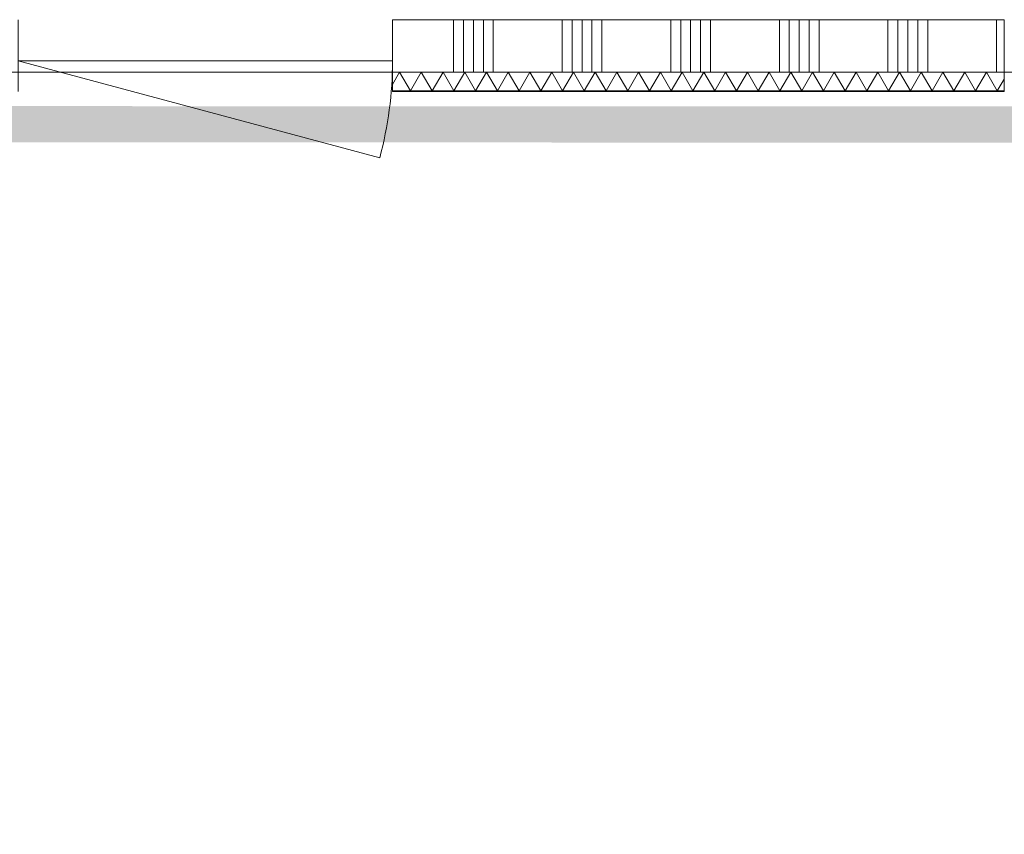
# Model space of a CAD drawing. Header units: millimetres. Extents: x -409 to 257590, y -7854 to 67330.
# Tile 43 of 205: x 40501 to 43221, y 19183 to 21435. Entities that reach past the tile are written whole.
import ezdxf

# ---------------------------------------------------------------- set-up
doc = ezdxf.new("R2010")
doc.units = ezdxf.units.MM
doc.header["$MEASUREMENT"] = 0
for name, color, linetype in [('New_22 NC Binnenwanden', 7, 'Continuous'), ('New_22 NC Binnenwanden Deuren', 7, 'Continuous'), ('New_22 NC Binnenwanden Doorsnede-arcering', 7, 'Continuous'), ('New_22 NC Binnenwanden Laagscheidingslijnen', 7, 'Continuous'), ('New_Info Wandafwerking aanduiding', 7, 'Continuous'), ('New_Info Wandafwerking aanduiding Doorsnede-arcering', 7, 'Continuous'), ('New_Z Ruimtefuncties Zone omranding', 7, 'Continuous')]:
    doc.layers.add(name, color=color, linetype=linetype)

# ---------------------------------------------------------------- blocks, each defined once
blk = doc.blocks.new('*X48')
at = {"layer": 'New_22 NC Binnenwanden Doorsnede-arcering', "color": 254, "linetype": 'Continuous', "lineweight": 0, "true_color": 0xe9ebeb}
for p, q in [((41700, 21435), (41700, 21398.3)), ((41727.4, 21435), (41727.4, 21398.3)), ((41754.9, 21435), (41754.9, 21398.3)), ((41782.3, 21435), (41782.3, 21398.3)), ((41809.7, 21435), (41809.7, 21398.3)), ((42000, 21435), (42000, 21398.3)), ((42027.4, 21435), (42027.4, 21398.3)), ((42054.9, 21435), (42054.9, 21398.3)), ((42082.3, 21435), (42082.3, 21398.3)), ((42109.7, 21435), (42109.7, 21398.3)), ((42300, 21435), (42300, 21398.3)), ((42327.4, 21435), (42327.4, 21398.3)), ((42354.9, 21435), (42354.9, 21398.3)), ((42382.3, 21435), (42382.3, 21398.3)), ((42409.7, 21435), (42409.7, 21398.3)), ((42600, 21435), (42600, 21398.3)), ((42627.4, 21435), (42627.4, 21398.3)), ((42654.9, 21435), (42654.9, 21398.3)), ((42682.3, 21435), (42682.3, 21398.3)), ((42709.7, 21435), (42709.7, 21398.3)), ((42900, 21435), (42900, 21398.3)), ((42927.4, 21435), (42927.4, 21398.3)), ((42954.9, 21435), (42954.9, 21398.3)), ((42982.3, 21435), (42982.3, 21398.3)), ((43009.7, 21435), (43009.7, 21398.3)), ((43200, 21435), (43200, 21398.3)), ((41700, 21398.3), (41700, 21290)), ((41727.4, 21398.3), (41727.4, 21290)), ((41754.9, 21398.3), (41754.9, 21290)), ((41782.3, 21398.3), (41782.3, 21290)), ((41809.7, 21398.3), (41809.7, 21290)), ((42000, 21398.3), (42000, 21290)), ((42027.4, 21398.3), (42027.4, 21290)), ((42054.9, 21398.3), (42054.9, 21290)), ((42082.3, 21398.3), (42082.3, 21290)), ((42109.7, 21398.3), (42109.7, 21290)), ((42300, 21398.3), (42300, 21290)), ((42327.4, 21398.3), (42327.4, 21290)), ((42354.9, 21398.3), (42354.9, 21290)), ((42382.3, 21398.3), (42382.3, 21290)), ((42409.7, 21398.3), (42409.7, 21290)), ((42600, 21398.3), (42600, 21290)), ((42627.4, 21398.3), (42627.4, 21290)), ((42654.9, 21398.3), (42654.9, 21290)), ((42682.3, 21398.3), (42682.3, 21290)), ((42709.7, 21398.3), (42709.7, 21290)), ((42900, 21398.3), (42900, 21290)), ((42927.4, 21398.3), (42927.4, 21290)), ((42954.9, 21398.3), (42954.9, 21290)), ((42982.3, 21398.3), (42982.3, 21290)), ((43009.7, 21398.3), (43009.7, 21290)), ((43200, 21398.3), (43200, 21290))]:
    blk.add_line(p, q, dxfattribs=at)
blk = doc.blocks.new('D2 22')
at = {"layer": 'New_22 NC Binnenwanden Deuren', "color": 1, "linetype": 'Continuous', "lineweight": 0}
for p, q in [((-817, 0), (-27.8, 211.5)), ((817, 0), (27.8, 211.5)), ((-817, 0), (0, 0)), ((817, 0), (0, 0))]:
    blk.add_line(p, q, dxfattribs=at)
at = {"layer": 'New_22 NC Binnenwanden Deuren', "color": 7, "linetype": 'Continuous', "lineweight": 0}
for p, q in [((-817, -25), (-817, -139)), ((-817, -25), (-817, -139)), ((817, -25), (817, -139)), ((817, -25), (817, -139)), ((-817, -139), (-817, -170)), ((817, -139), (817, -170))]:
    blk.add_line(p, q, dxfattribs=at)
at = {"layer": 'New_22 NC Binnenwanden Deuren', "color": 1, "linetype": 'Continuous', "lineweight": 0}
for centre, start, end in [((-817, 0), 0, 15), ((817, 0), 165, 180)]:
    blk.add_arc(centre, 817, start, end, dxfattribs=at)
blk = doc.blocks.new('D1 22_2')
at = {"layer": 'New_22 NC Binnenwanden Deuren', "color": 1, "linetype": 'Continuous', "lineweight": 0}
for q in [(-481.8, 267.6), (-517, 0)]:
    blk.add_line((517, 0), q, dxfattribs=at)
at = {"layer": 'New_22 NC Binnenwanden Deuren', "color": 7, "linetype": 'Continuous', "lineweight": 0}
for p, q in [((-517, 0), (-517, 31)), ((517, 0), (517, 31)), ((-517, -114), (-517, 0)), ((-517, -114), (-517, 0)), ((517, -114), (517, 0)), ((517, -114), (517, 0))]:
    blk.add_line(p, q, dxfattribs=at)
at = {"layer": 'New_22 NC Binnenwanden Deuren', "color": 1, "linetype": 'Continuous', "lineweight": 0}
blk.add_arc((517, 0), 1034, 165, 180, dxfattribs=at)
blk = doc.blocks.new('Wall_3_2', base_point=(33309.9, 21290))
at = {"layer": 'New_22 NC Binnenwanden', "color": 8, "linetype": 'Continuous', "lineweight": 0, "true_color": 0x778488}
for p, q in [((41531.2, 21435), (41531.2, 21321)), ((43221.1, 21435), (43221.1, 21321)), ((41531.2, 21321), (41531.2, 21290)), ((43221.1, 21321), (43221.1, 21290))]:
    blk.add_line(p, q, dxfattribs=at)
at = {"layer": 'New_22 NC Binnenwanden', "color": 8, "linetype": 'Continuous', "lineweight": 0, "true_color": 0x778488, "flags": 128}
for points in [[(43221.1, 21435), (41531.2, 21435)], [(41531.2, 21290), (43221.1, 21290)]]:
    blk.add_lwpolyline(points, dxfattribs=at)
at = {"layer": 'New_22 NC Binnenwanden', "color": 8, "lineweight": 0, "true_color": 0x778488}
blk.add_blockref('*X48', (0, 0), dxfattribs=at)
at = {"layer": 'New_22 NC Binnenwanden Deuren', "color": 1, "linetype": 'Continuous', "lineweight": 0, "xscale": -1, "zscale": 1000}
blk.add_blockref('D2 22', (44038.1, 21460), dxfattribs=at)
at = {"layer": 'New_22 NC Binnenwanden Deuren', "color": 1, "linetype": 'Continuous', "lineweight": 0, "zscale": 1000, "rotation": 180}
blk.add_blockref('D1 22_2', (41014.2, 21321), dxfattribs=at)
blk = doc.blocks.new('*X465')
at = {"layer": 'New_22 NC Binnenwanden Doorsnede-arcering', "color": 254, "linetype": 'Continuous', "lineweight": 0, "true_color": 0xe9ebeb}
for p, q in [((41550.7, 21290), (41531.2, 21256.1)), ((41550.7, 21290), (41580.8, 21238)), ((41610.8, 21290), (41580.8, 21238)), ((41610.8, 21290), (41640.8, 21238)), ((41670.8, 21290), (41640.8, 21238)), ((41670.8, 21290), (41700.9, 21238)), ((41730.9, 21290), (41700.9, 21238)), ((41730.9, 21290), (41760.9, 21238)), ((41790.9, 21290), (41760.9, 21238)), ((41790.9, 21290), (41820.9, 21238)), ((41851, 21290), (41820.9, 21238)), ((41851, 21290), (41881, 21238)), ((41911, 21290), (41881, 21238)), ((41911, 21290), (41941, 21238)), ((41971.1, 21290), (41941, 21238)), ((41971.1, 21290), (42001.1, 21238)), ((42031.1, 21290), (42001.1, 21238)), ((42031.1, 21290), (42061.1, 21238)), ((42091.1, 21290), (42061.1, 21238)), ((42091.1, 21290), (42121.2, 21238)), ((42151.2, 21290), (42121.2, 21238)), ((42151.2, 21290), (42181.2, 21238)), ((42211.2, 21290), (42181.2, 21238)), ((42211.2, 21290), (42241.3, 21238)), ((42271.3, 21290), (42241.3, 21238)), ((42271.3, 21290), (42301.3, 21238)), ((42331.3, 21290), (42301.3, 21238)), ((42331.3, 21290), (42361.3, 21238)), ((42391.4, 21290), (42361.3, 21238)), ((42391.4, 21290), (42421.4, 21238)), ((42451.4, 21290), (42421.4, 21238)), ((42451.4, 21290), (42481.4, 21238)), ((42511.5, 21290), (42481.4, 21238)), ((42511.5, 21290), (42541.5, 21238)), ((42571.5, 21290), (42541.5, 21238)), ((42571.5, 21290), (42601.5, 21238)), ((42631.5, 21290), (42601.5, 21238)), ((42631.5, 21290), (42661.6, 21238)), ((42691.6, 21290), (42661.6, 21238)), ((42691.6, 21290), (42721.6, 21238)), ((42751.6, 21290), (42721.6, 21238)), ((42751.6, 21290), (42781.7, 21238)), ((42811.7, 21290), (42781.7, 21238)), ((42811.7, 21290), (42841.7, 21238)), ((42871.7, 21290), (42841.7, 21238)), ((42871.7, 21290), (42901.7, 21238)), ((42931.8, 21290), (42901.7, 21238)), ((42931.8, 21290), (42961.8, 21238)), ((42991.8, 21290), (42961.8, 21238)), ((42991.8, 21290), (43021.8, 21238)), ((43051.9, 21290), (43021.8, 21238)), ((43051.9, 21290), (43081.9, 21238)), ((43111.9, 21290), (43081.9, 21238)), ((43111.9, 21290), (43141.9, 21238)), ((43171.9, 21290), (43141.9, 21238)), ((43171.9, 21290), (43202, 21238)), ((43221.1, 21271.1), (43202, 21238))]:
    blk.add_line(p, q, dxfattribs=at)
blk = doc.blocks.new('D rechthoekige opening 22_9')
at = {"layer": 'New_22 NC Binnenwanden Deuren', "color": 9, "linetype": 'Continuous', "lineweight": 0}
for p, q in [((-817, 52), (-817, 53)), ((-817, 0), (-817, 52)), ((817, 52), (817, 53)), ((817, 0), (817, 52))]:
    blk.add_line(p, q, dxfattribs=at)
blk = doc.blocks.new('D rechthoekige opening 22_11')
at = {"layer": 'New_22 NC Binnenwanden Deuren', "color": 9, "linetype": 'Continuous', "lineweight": 0}
for p, q in [((-517, 52), (-517, 53)), ((-517, 0), (-517, 52)), ((517, 52), (517, 53)), ((517, 0), (517, 52))]:
    blk.add_line(p, q, dxfattribs=at)
blk = doc.blocks.new('Wall_103_2', base_point=(33603, 21290))
at = {"layer": 'New_22 NC Binnenwanden', "color": 8, "linetype": 'Continuous', "lineweight": 0, "true_color": 0x778488}
for p, q in [((41531.2, 21290), (41531.2, 21238)), ((43221.1, 21290), (43221.1, 21238)), ((41531.2, 21238), (41531.2, 21237)), ((43221.1, 21238), (43221.1, 21237))]:
    blk.add_line(p, q, dxfattribs=at)
at = {"layer": 'New_22 NC Binnenwanden', "color": 8, "linetype": 'Continuous', "lineweight": 0, "true_color": 0x778488, "flags": 128}
for points in [[(43221.1, 21290), (41531.2, 21290)], [(41531.2, 21237), (43221.1, 21237)]]:
    blk.add_lwpolyline(points, dxfattribs=at)
at = {"layer": 'New_22 NC Binnenwanden Laagscheidingslijnen', "color": 8, "linetype": 'Continuous', "lineweight": 0, "true_color": 0x778488}
blk.add_line((41531.2, 21238), (43221.1, 21238), dxfattribs=at)
at = {"layer": 'New_22 NC Binnenwanden', "color": 8, "lineweight": 0, "true_color": 0x778488}
blk.add_blockref('*X465', (0, 0), dxfattribs=at)
at = {"layer": 'New_22 NC Binnenwanden Deuren', "color": 1, "linetype": 'Continuous', "lineweight": 0, "xscale": -1, "zscale": 1000, "rotation": 180}
for name, p in [('D rechthoekige opening 22_11', (41014.2, 21290)), ('D rechthoekige opening 22_9', (44038.1, 21290))]:
    blk.add_blockref(name, p, dxfattribs=at)
blk = doc.blocks.new('Wall_533_2', base_point=(33654.6, 21148.6))
at = {"layer": 'New_Info Wandafwerking aanduiding Doorsnede-arcering', "linetype": 'Continuous', "lineweight": 0, "true_color": 0x552178}
blk.add_hatch(color=187, dxfattribs=at).paths.add_polyline_path([(33704.6, 21098.6), (45262.3, 21094.4), (45262.1, 21194.4), (33704.6, 21198.6)])

msp = doc.modelspace()

# ---------------------------------------------------------------- linework, layer by layer
at = {"layer": 'New_Z Ruimtefuncties Zone omranding', "color": 142, "linetype": 'Continuous', "lineweight": 0, "true_color": 0x0ca2d3, "flags": 128}
msp.add_lwpolyline([(33550, 21290), (33550, 323.9), (45435, 323.9), (45435, 18702.4), (45435, 20335.8), (45435, 21290)], close=True, dxfattribs=at)

# ---------------------------------------------------------------- block references
at = {"layer": 'New_22 NC Binnenwanden', "color": 8, "lineweight": 0, "true_color": 0x778488}
for name, p in [('Wall_3_2', (33309.9, 21290)), ('Wall_103_2', (33603, 21290))]:
    msp.add_blockref(name, p, dxfattribs=at)
at = {"layer": 'New_Info Wandafwerking aanduiding', "color": 1, "lineweight": 0}
msp.add_blockref('Wall_533_2', (33654.6, 21148.6), dxfattribs=at)

doc.saveas('drawing.dxf')
